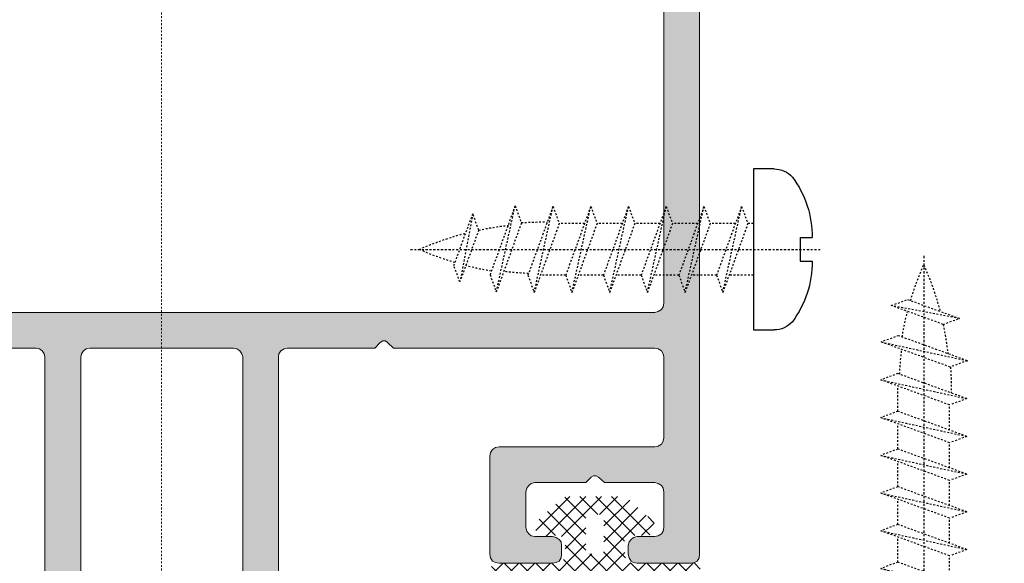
# Model space of a CAD drawing. Header units: millimetres. Extents: x -158258 to 126254, y -16359 to 60195.
# Tile 48 of 173: x -135019 to -134964, y 10602 to 10633. Entities that reach past the tile are written whole.
import ezdxf

# ---------------------------------------------------------------- set-up
doc = ezdxf.new("R2010")
doc.units = ezdxf.units.MM
doc.header["$LTSCALE"] = 0.1
doc.header["$MEASUREMENT"] = 0
doc.linetypes.add('CENTER', pattern=[2, 1.25, -0.25, 0.25, -0.25])
doc.linetypes.add('HIDDEN', pattern=[0.375, 0.25, -0.125])
for name, color, linetype, lineweight in [('01. Aluminium (Main Structure)', 6, 'Continuous', 5), ('2_Centerline', 1, 'CENTER', 15), ('3_Hatch', 8, 'Continuous', 0)]:
    doc.layers.add(name, color=color, linetype=linetype, lineweight=lineweight)
doc.layers.add('CENTER LINE', color=8, linetype='CENTER')
doc.layers.add('HARDWARES', color=7, linetype='Continuous')

# ---------------------------------------------------------------- blocks, each defined once
blk = doc.blocks.new('A$C768C5112')
at = {"layer": '3_Hatch'}
h = blk.add_hatch(color=256, dxfattribs=at)
h.dxf.hatch_style = 1
h.paths.add_polyline_path([(-4.223506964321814, -41.98522546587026), (-3.912497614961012, -41.67421611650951), (-3.912497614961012, -37.70677351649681), (-4.498231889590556, -36.68251605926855), (-4.498231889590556, -2.487038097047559), (-4.461947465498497, -2.304579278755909), (-4.352057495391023, -2.139744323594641), (-4.205883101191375, -2.029854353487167), (-4.004763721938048, -1.993569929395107), (4.004763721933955, -1.993569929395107), (4.188259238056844, -2.029854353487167), (4.35205749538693, -2.139744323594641), (4.461947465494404, -2.304579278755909), (4.516892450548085, -2.487038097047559), (4.516892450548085, -36.68251605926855), (3.894873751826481, -37.70677351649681), (3.894873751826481, -41.67421611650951), (4.205883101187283, -41.98522546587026), (4.297112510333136, -42.13139986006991), (4.297112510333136, -42.27757425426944), (4.205883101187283, -42.42374864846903), (3.894873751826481, -42.71713413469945), (3.894873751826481, -46.6845767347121), (4.516892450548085, -47.70883419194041), (4.516892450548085, -53.70716784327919), (4.461947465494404, -53.8896266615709), (4.35205749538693, -54.05446161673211), (4.188259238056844, -54.16435158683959), (4.004763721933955, -54.2006360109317), (-4.004763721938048, -54.2006360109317), (-4.205883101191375, -54.16435158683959), (-4.352057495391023, -54.05446161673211), (-4.461947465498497, -53.8896266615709), (-4.498231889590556, -53.70716784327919), (-4.498231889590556, -47.70883419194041), (-3.912497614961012, -46.6845767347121), (-3.912497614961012, -42.71713413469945), (-4.223506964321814, -42.42374864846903), (-4.278451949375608, -42.27757425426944), (-4.278451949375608, -42.13139986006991)], flags=16)
h.paths.add_polyline_path([(10.03938179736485, -54.01714049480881), (9.984436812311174, -54.2006360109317), (9.965776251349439, -54.38309482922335), (9.856922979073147, -54.54792978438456), (9.692088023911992, -54.65781975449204), (9.509629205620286, -54.69410417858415), (7.003930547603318, -54.69410417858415), (6.821471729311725, -54.65781975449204), (6.637976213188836, -54.54792978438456), (6.528086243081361, -54.38309482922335), (6.510462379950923, -54.2006360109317), (6.510462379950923, -2.487038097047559), (6.528086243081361, -2.304579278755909), (6.637976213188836, -2.139744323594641), (6.821471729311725, -2.029854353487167), (7.003930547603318, -1.993569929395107), (11.88677733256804, -1.993569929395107), (12.17912612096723, -1.682560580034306), (12.32530051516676, -1.591331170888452), (12.47147490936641, -1.591331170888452), (12.59898874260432, -1.682560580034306), (12.92865865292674, -1.993569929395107), (27.50255676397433, -1.993569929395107), (27.68605228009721, -2.029854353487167), (27.86851109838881, -2.139744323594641), (27.95974050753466, -2.304579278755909), (27.99602493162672, -2.487038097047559), (27.99602493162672, -6.985269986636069), (27.95974050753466, -7.186389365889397), (27.86851109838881, -7.351224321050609), (27.68605228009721, -7.461114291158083), (27.50255676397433, -7.497398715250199), (18.81710233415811, -7.497398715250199), (18.61598295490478, -7.533683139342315), (18.45114799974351, -7.64357310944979), (18.34125802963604, -7.808408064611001), (18.30497360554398, -8.009527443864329), (18.30497360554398, -13.47707180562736), (18.34125802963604, -13.67819118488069), (18.45114799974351, -13.86065000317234), (18.61598295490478, -13.95291611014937), (18.81710233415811, -13.98920053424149), (21.79760859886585, -13.98920053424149), (21.99872797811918, -13.95291611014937), (22.16356293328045, -13.86065000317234), (22.27241620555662, -13.67819118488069), (22.29107676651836, -13.47707180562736), (22.29107676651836, -13.00122750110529), (22.27241620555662, -12.80010812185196), (22.16356293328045, -12.65393372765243), (21.99872797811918, -12.5440437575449), (21.79760859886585, -12.49013547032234), (20.80963556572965, -12.49013547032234), (20.60851618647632, -12.4528143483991), (20.46234179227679, -12.34292437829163), (20.35245182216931, -12.19674998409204), (20.29750683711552, -11.99563060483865), (20.29750683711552, -10.00309737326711), (20.35245182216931, -9.801977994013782), (20.46234179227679, -9.655803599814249), (20.60851618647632, -9.545913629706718), (20.80963556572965, -9.49096864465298), (23.64396743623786, -9.49096864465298), (23.93735292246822, -9.179959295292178), (24.08352731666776, -9.106353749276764), (24.2297017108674, -9.106353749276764), (24.35721554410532, -9.179959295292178), (24.68688545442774, -9.49096864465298), (27.50255676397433, -9.49096864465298), (27.68605228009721, -9.545913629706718), (27.86851109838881, -9.655803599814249), (27.95974050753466, -9.801977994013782), (27.99602493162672, -10.00309737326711), (27.99602493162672, -11.99563060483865), (27.95974050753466, -12.19674998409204), (27.86851109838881, -12.34292437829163), (27.68605228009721, -12.4528143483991), (27.50255676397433, -12.49013547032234), (26.51562042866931, -12.49013547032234), (26.31450104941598, -12.5440437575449), (26.16832665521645, -12.65393372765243), (26.05843668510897, -12.80010812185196), (26.00349170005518, -13.00122750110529), (26.00349170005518, -13.47707180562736), (26.05843668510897, -13.67819118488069), (26.16832665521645, -13.86065000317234), (26.31450104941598, -13.95291611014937), (26.51562042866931, -13.98920053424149), (29.51375055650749, -13.98920053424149), (29.69724607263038, -13.95291611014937), (29.86208102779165, -13.86065000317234), (29.97093430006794, -13.67819118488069), (29.98959486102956, -13.47707180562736), (29.97093430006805, 81.00442663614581), (29.86208102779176, 81.1879221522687), (29.77966355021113, 81.24286713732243), (29.69724607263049, 81.29781212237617), (29.60549831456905, 81.3066240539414), (29.5137505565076, 81.31543598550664), (-29.51375055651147, 81.31543598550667), (-29.7148699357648, 81.2978121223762), (-29.86104432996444, 81.18792215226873), (-29.97093430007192, 81.00442663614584), (-30.00721872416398, 80.84062837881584), (-30.00721872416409, -13.47707180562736), (-29.97093430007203, -13.67819118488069), (-29.86104432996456, -13.86065000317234), (-29.71486993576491, -13.95291611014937), (-29.51375055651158, -13.98920053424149), (-26.4959231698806, -13.98920053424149), (-26.31346435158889, -13.95291611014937), (-26.14862939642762, -13.86065000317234), (-26.03873942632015, -13.67819118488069), (-26.00245500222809, -13.47707180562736), (-26.00245500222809, -13.00122750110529), (-26.03873942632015, -12.80010812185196), (-26.14862939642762, -12.65393372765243), (-26.31346435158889, -12.5440437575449), (-26.4959231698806, -12.49013547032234), (-27.52018062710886, -12.49013547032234), (-27.68501558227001, -12.4528143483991), (-27.86747440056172, -12.34292437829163), (-27.97736437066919, -12.19674998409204), (-28.01364879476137, -11.99563060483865), (-28.01364879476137, -10.00309737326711), (-27.97736437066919, -9.801977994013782), (-27.86747440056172, -9.655803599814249), (-27.68501558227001, -9.545913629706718), (-27.52018062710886, -9.49096864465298), (-24.68584875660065, -9.49096864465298), (-24.37483940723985, -9.179959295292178), (-24.24732557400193, -9.106353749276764), (-24.06383005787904, -9.106353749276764), (-23.93631622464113, -9.179959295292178), (-23.62530687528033, -9.49096864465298), (-20.80963556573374, -9.49096864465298), (-20.60851618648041, -9.545913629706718), (-20.44368123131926, -9.655803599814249), (-20.33379126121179, -9.801977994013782), (-20.29750683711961, -10.00309737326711), (-20.29750683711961, -11.99563060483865), (-20.33379126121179, -12.19674998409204), (-20.44368123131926, -12.34292437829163), (-20.60851618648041, -12.4528143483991), (-20.80963556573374, -12.49013547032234), (-21.81523246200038, -12.49013547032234), (-22.01635184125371, -12.5440437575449), (-22.16252623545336, -12.65393372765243), (-22.27241620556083, -12.80010812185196), (-22.30870062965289, -13.00122750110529), (-22.30870062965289, -13.47707180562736), (-22.27241620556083, -13.67819118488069), (-22.16252623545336, -13.86065000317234), (-22.01635184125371, -13.95291611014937), (-21.81523246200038, -13.98920053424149), (-18.79740507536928, -13.98920053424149), (-18.61494625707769, -13.95291611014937), (-18.45011130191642, -13.86065000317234), (-18.34125802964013, -13.67819118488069), (-18.30393690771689, -13.47707180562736), (-18.30393690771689, -8.009527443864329), (-18.34125802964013, -7.808408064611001), (-18.45011130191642, -7.64357310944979), (-18.61494625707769, -7.533683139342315), (-18.79740507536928, -7.497398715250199), (-27.52018062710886, -7.497398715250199), (-27.68501558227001, -7.461114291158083), (-27.86747440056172, -7.351224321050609), (-27.97736437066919, -7.186389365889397), (-28.01364879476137, -6.985269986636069), (-28.01364879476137, -2.487038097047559), (-27.97736437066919, -2.304579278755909), (-27.86747440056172, -2.139744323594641), (-27.68501558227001, -2.029854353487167), (-27.52018062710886, -1.993569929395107), (-12.92762195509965, -1.993569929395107), (-12.61764930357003, -1.682560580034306), (-12.48909877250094, -1.591331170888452), (-12.3429243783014, -1.591331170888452), (-12.17808942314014, -1.682560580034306), (-11.86708007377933, -1.993569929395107), (-7.002893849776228, -1.993569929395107), (-6.801774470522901, -2.029854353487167), (-6.655600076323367, -2.139744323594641), (-6.545710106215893, -2.304579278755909), (-6.509425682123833, -2.487038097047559), (-6.509425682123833, -54.2006360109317), (-6.545710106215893, -54.38309482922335), (-6.655600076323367, -54.54792978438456), (-6.801774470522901, -54.65781975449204), (-7.002893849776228, -54.69410417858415), (-9.508592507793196, -54.69410417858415), (-9.709711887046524, -54.65781975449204), (-9.855886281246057, -54.54792978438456), (-9.965776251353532, -54.38309482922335), (-10.0020606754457, -54.2006360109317), (-10.03834509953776, -54.01714049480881), (-10.14823506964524, -53.83468167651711), (-10.31307002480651, -53.72479170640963), (-10.4955288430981, -53.70716784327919), (-11.50216243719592, -53.70716784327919), (-11.70328181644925, -53.72479170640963), (-11.8494562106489, -53.83468167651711), (-11.95934618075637, -54.01714049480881), (-12.01325446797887, -54.2006360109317), (-12.01325446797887, -56.21182980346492), (-11.95934618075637, -56.39532531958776), (-11.8494562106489, -56.55912357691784), (-11.70328181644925, -56.66901354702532), (-11.50216243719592, -56.68767410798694), (-0.5297525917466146, -56.68767410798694), (-0.201119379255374, -56.39532531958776), (-0.07256884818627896, -56.3217197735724), (0.07360554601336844, -56.3217197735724), (0.2197799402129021, -56.39532531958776), (0.5121287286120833, -56.68767410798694), (11.50216243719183, -56.68767410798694), (11.68565795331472, -56.66901354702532), (11.8494562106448, -56.55912357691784), (11.95934618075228, -56.39532531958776), (12.01429116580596, -56.21182980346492), (12.01429116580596, -54.2006360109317), (11.95934618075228, -54.01714049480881), (11.8494562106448, -53.83468167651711), (11.68565795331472, -53.72479170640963), (11.50216243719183, -53.70716784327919), (10.4965655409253, -53.70716784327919), (10.29544616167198, -53.72479170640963), (10.14927176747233, -53.83468167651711)])
h.paths.add_polyline_path([(27.99602493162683, 77.82280099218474), (27.95974050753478, 78.0062965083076), (27.86851109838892, 78.1887553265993), (27.68605228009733, 78.29864529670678), (27.50255676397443, 78.33492972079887), (-27.52018062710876, 78.3349297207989), (-27.6850155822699, 78.29864529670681), (-27.8674744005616, 78.18875532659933), (-27.97736437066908, 78.00629650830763), (-28.01364879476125, 77.82280099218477), (-28.01364879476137, 0.5121287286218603), (-27.97736437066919, 0.3110093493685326), (-27.86747440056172, 0.1648349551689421), (-27.68501558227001, 0.05494498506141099), (-27.52018062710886, 7.73070496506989e-12), (27.50255676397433, 7.73070496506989e-12), (27.68605228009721, 0.05494498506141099), (27.86851109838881, 0.1648349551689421), (27.95974050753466, 0.3110093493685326), (27.99602493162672, 0.5121287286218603)], flags=16)
at = {"layer": '01. Aluminium (Main Structure)', "linetype": 'ByBlock'}
for p, q in [((29.98959486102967, 80.84062837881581), (29.98959486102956, -13.47707180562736)), ((27.99602493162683, 77.82280099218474), (27.99602493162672, 0.5121287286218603)), ((27.50255676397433, 7.73070496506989e-12), (-27.52018062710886, 7.73070496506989e-12)), ((27.68605228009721, 0.05494498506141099), (27.50255676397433, 7.73070496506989e-12)), ((27.86851109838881, 0.1648349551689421), (27.68605228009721, 0.05494498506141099)), ((27.95974050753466, 0.3110093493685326), (27.86851109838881, 0.1648349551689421)), ((27.99602493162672, 0.5121287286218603), (27.95974050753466, 0.3110093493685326)), ((12.17912612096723, -1.682560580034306), (12.32530051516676, -1.591331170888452)), ((12.32530051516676, -1.591331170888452), (12.47147490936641, -1.591331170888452)), ((12.47147490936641, -1.591331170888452), (12.59898874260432, -1.682560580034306)), ((-11.86708007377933, -1.993569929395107), (-7.002893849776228, -1.993569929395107)), ((-7.002893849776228, -1.993569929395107), (-6.801774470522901, -2.029854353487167)), ((-6.801774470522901, -2.029854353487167), (-6.655600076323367, -2.139744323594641)), ((-6.655600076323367, -2.139744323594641), (-6.545710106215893, -2.304579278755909)), ((-4.461947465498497, -2.304579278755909), (-4.352057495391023, -2.139744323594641)), ((-4.352057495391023, -2.139744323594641), (-4.205883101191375, -2.029854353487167)), ((-4.205883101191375, -2.029854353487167), (-4.004763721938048, -1.993569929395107)), ((-4.004763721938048, -1.993569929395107), (4.004763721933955, -1.993569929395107)), ((4.004763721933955, -1.993569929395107), (4.188259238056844, -2.029854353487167)), ((4.188259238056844, -2.029854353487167), (4.35205749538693, -2.139744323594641)), ((4.35205749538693, -2.139744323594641), (4.461947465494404, -2.304579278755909)), ((6.528086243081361, -2.304579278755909), (6.637976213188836, -2.139744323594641)), ((6.637976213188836, -2.139744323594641), (6.821471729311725, -2.029854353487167)), ((6.821471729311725, -2.029854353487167), (7.003930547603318, -1.993569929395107)), ((7.003930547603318, -1.993569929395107), (11.88677733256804, -1.993569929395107)), ((11.88677733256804, -1.993569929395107), (12.17912612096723, -1.682560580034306)), ((12.59898874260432, -1.682560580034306), (12.92865865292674, -1.993569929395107)), ((12.92865865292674, -1.993569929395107), (27.50255676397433, -1.993569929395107)), ((27.50255676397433, -1.993569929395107), (27.68605228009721, -2.029854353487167)), ((27.68605228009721, -2.029854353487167), (27.86851109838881, -2.139744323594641)), ((27.86851109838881, -2.139744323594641), (27.95974050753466, -2.304579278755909)), ((-6.545710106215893, -2.304579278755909), (-6.509425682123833, -2.487038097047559)), ((-6.509425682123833, -2.487038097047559), (-6.509425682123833, -54.2006360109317)), ((-4.498231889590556, -2.487038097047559), (-4.461947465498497, -2.304579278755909)), ((-4.498231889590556, -36.68251605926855), (-4.498231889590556, -2.487038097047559)), ((4.461947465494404, -2.304579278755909), (4.516892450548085, -2.487038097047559)), ((4.516892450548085, -2.487038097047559), (4.516892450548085, -36.68251605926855)), ((6.510462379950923, -2.487038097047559), (6.528086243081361, -2.304579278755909)), ((6.510462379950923, -54.2006360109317), (6.510462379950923, -2.487038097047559)), ((27.95974050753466, -2.304579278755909), (27.99602493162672, -2.487038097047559)), ((27.99602493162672, -2.487038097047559), (27.99602493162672, -6.985269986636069)), ((27.99602493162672, -6.985269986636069), (27.95974050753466, -7.186389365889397)), ((18.34125802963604, -7.808408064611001), (18.45114799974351, -7.64357310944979)), ((18.45114799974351, -7.64357310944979), (18.61598295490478, -7.533683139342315)), ((18.61598295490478, -7.533683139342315), (18.81710233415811, -7.497398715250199)), ((27.50255676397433, -7.497398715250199), (18.81710233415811, -7.497398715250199)), ((27.68605228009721, -7.461114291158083), (27.50255676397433, -7.497398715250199)), ((27.86851109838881, -7.351224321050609), (27.68605228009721, -7.461114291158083)), ((27.95974050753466, -7.186389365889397), (27.86851109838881, -7.351224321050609)), ((18.30497360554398, -8.009527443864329), (18.34125802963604, -7.808408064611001)), ((18.30497360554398, -8.009527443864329), (18.30497360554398, -13.47707180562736)), ((23.64396743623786, -9.49096864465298), (23.93735292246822, -9.179959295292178)), ((23.93735292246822, -9.179959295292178), (24.08352731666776, -9.106353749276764)), ((24.08352731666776, -9.106353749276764), (24.2297017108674, -9.106353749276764)), ((24.2297017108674, -9.106353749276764), (24.35721554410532, -9.179959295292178)), ((24.35721554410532, -9.179959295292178), (24.68688545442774, -9.49096864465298)), ((20.29750683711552, -10.00309737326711), (20.35245182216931, -9.801977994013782)), ((20.35245182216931, -9.801977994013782), (20.46234179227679, -9.655803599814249)), ((20.46234179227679, -9.655803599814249), (20.60851618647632, -9.545913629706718)), ((20.60851618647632, -9.545913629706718), (20.80963556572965, -9.49096864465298)), ((20.80963556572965, -9.49096864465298), (23.64396743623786, -9.49096864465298)), ((24.68688545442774, -9.49096864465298), (27.50255676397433, -9.49096864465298)), ((27.50255676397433, -9.49096864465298), (27.68605228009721, -9.545913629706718)), ((27.68605228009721, -9.545913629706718), (27.86851109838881, -9.655803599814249)), ((27.86851109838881, -9.655803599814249), (27.95974050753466, -9.801977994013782)), ((27.95974050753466, -9.801977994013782), (27.99602493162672, -10.00309737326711)), ((20.29750683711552, -11.99563060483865), (20.29750683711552, -10.00309737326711)), ((27.99602493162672, -10.00309737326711), (27.99602493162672, -11.99563060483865)), ((20.35245182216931, -12.19674998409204), (20.29750683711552, -11.99563060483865)), ((27.99602493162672, -11.99563060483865), (27.95974050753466, -12.19674998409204)), ((20.46234179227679, -12.34292437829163), (20.35245182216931, -12.19674998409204)), ((20.60851618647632, -12.4528143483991), (20.46234179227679, -12.34292437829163)), ((20.80963556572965, -12.49013547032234), (20.60851618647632, -12.4528143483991)), ((21.79760859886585, -12.49013547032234), (20.80963556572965, -12.49013547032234)), ((21.79760859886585, -12.49013547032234), (21.99872797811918, -12.5440437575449)), ((21.99872797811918, -12.5440437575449), (22.16356293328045, -12.65393372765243)), ((26.16832665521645, -12.65393372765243), (26.31450104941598, -12.5440437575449)), ((26.31450104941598, -12.5440437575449), (26.51562042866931, -12.49013547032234)), ((27.50255676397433, -12.49013547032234), (26.51562042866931, -12.49013547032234)), ((27.68605228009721, -12.4528143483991), (27.50255676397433, -12.49013547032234)), ((27.86851109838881, -12.34292437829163), (27.68605228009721, -12.4528143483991)), ((27.95974050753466, -12.19674998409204), (27.86851109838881, -12.34292437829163)), ((22.16356293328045, -12.65393372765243), (22.27241620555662, -12.80010812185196)), ((22.27241620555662, -12.80010812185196), (22.29107676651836, -13.00122750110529)), ((22.29107676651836, -13.00122750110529), (22.29107676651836, -13.47707180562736)), ((26.00349170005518, -13.00122750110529), (26.05843668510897, -12.80010812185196)), ((26.00349170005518, -13.00122750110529), (26.00349170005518, -13.47707180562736)), ((26.05843668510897, -12.80010812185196), (26.16832665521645, -12.65393372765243)), ((18.34125802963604, -13.67819118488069), (18.30497360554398, -13.47707180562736)), ((18.45114799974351, -13.86065000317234), (18.34125802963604, -13.67819118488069)), ((22.27241620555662, -13.67819118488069), (22.16356293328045, -13.86065000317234)), ((22.29107676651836, -13.47707180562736), (22.27241620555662, -13.67819118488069)), ((26.05843668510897, -13.67819118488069), (26.00349170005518, -13.47707180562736)), ((26.16832665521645, -13.86065000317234), (26.05843668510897, -13.67819118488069)), ((29.97093430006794, -13.67819118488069), (29.86208102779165, -13.86065000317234)), ((29.98959486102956, -13.47707180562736), (29.97093430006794, -13.67819118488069)), ((18.61598295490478, -13.95291611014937), (18.45114799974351, -13.86065000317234)), ((18.81710233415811, -13.98920053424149), (18.61598295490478, -13.95291611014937)), ((18.81710233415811, -13.98920053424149), (21.79760859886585, -13.98920053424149)), ((21.99872797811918, -13.95291611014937), (21.79760859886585, -13.98920053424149)), ((22.16356293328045, -13.86065000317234), (21.99872797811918, -13.95291611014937)), ((26.31450104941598, -13.95291611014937), (26.16832665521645, -13.86065000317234)), ((26.51562042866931, -13.98920053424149), (26.31450104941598, -13.95291611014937)), ((26.51562042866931, -13.98920053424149), (29.51375055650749, -13.98920053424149)), ((29.69724607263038, -13.95291611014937), (29.51375055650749, -13.98920053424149)), ((29.86208102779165, -13.86065000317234), (29.69724607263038, -13.95291611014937))]:
    blk.add_line(p, q, dxfattribs=at)
blk = doc.blocks.new('*U1030')
at = {"layer": 'CENTER LINE', "linetype": 'CENTER'}
blk.add_line((0, -19.12470507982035), (0, 3.774010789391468), dxfattribs=at)
at = {"layer": 'HARDWARES', "linetype": 'Continuous'}
for p, q in [((-0.6609298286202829, 2.613080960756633), (-0.6609298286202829, 3.274010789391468)), ((0.6609298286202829, 2.613080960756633), (0.6609298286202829, 3.274010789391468)), ((0.6609298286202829, 2.613080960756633), (-0.6609298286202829, 2.613080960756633)), ((-4.488571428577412, 0), (-4.488571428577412, 1.150185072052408)), ((4.488571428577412, 1.150184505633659), (4.488571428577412, 0)), ((4.488571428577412, 0), (-4.488571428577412, 0))]:
    blk.add_line(p, q, dxfattribs=at)
at = {"layer": 'HARDWARES'}
for p, q in [((4.488571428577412, 0.817582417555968), (4.488571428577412, 0)), ((4.488571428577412, 0), (-4.488571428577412, 0))]:
    blk.add_line(p, q, dxfattribs=at)
at = {"layer": 'HARDWARES', "linetype": 'HIDDEN'}
for p, q in [((1.440000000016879, 0), (1.440000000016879, -0.3061200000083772)), ((1.440000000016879, -1.004879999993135), (1.440000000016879, -2.408519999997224)), ((-1.440000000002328, -2.053199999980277), (-1.440000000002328, -3.456749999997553)), ((1.440000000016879, -3.107279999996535), (1.440000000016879, -4.510920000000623)), ((-1.440000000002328, -4.155599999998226), (-1.440000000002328, -5.559150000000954)), ((1.440000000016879, -5.209680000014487), (1.440000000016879, -6.613320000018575)), ((-1.440000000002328, -6.258000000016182), (-1.440000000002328, -7.661550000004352)), ((1.440000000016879, -7.312080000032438), (1.440000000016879, -8.715720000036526)), ((-1.440000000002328, -8.360400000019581), (-1.440000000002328, -9.763950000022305)), ((1.440000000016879, -9.414480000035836), (1.440000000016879, -10.81812000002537)), ((-1.440000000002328, -10.46280000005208), (-1.440000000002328, -11.8663500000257)), ((1.076159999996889, -15.31407514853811), (-1.811639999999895, -16.36515514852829)), ((1.076159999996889, -15.31407514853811), (1.986480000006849, -15.64551514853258)), ((1.986480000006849, -15.64551514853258), (-1.811639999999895, -16.36515514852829)), ((-0.9011999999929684, -16.69647514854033), (1.986480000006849, -15.64551514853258)), ((-1.811639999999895, -16.36515514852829), (-0.9011999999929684, -16.69647514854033))]:
    blk.add_line(p, q, dxfattribs=at)
for points in [[(-1.440000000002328, 1.45519e-11), (-1.440000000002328, -1.354349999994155)], [(2.400000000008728, -0.655559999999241), (1.440000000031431, -0.3061199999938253), (-2.399999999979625, -1.703759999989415), (2.400000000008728, -0.655559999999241), (-1.440000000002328, -2.053200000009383), (-2.399999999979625, -1.703759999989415)], [(2.400000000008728, -2.757960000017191), (1.440000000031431, -2.408519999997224), (-2.399999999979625, -3.806160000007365), (2.400000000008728, -2.757960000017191), (-1.440000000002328, -4.155599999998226), (-2.399999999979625, -3.806160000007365)], [(2.400000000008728, -4.860360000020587), (1.440000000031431, -4.510920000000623), (-2.399999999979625, -5.908560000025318), (2.400000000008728, -4.860360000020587), (-1.440000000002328, -6.258000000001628), (-2.399999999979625, -5.908560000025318)], [(2.400000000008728, -6.962760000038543), (1.440000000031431, -6.613320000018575), (-2.399999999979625, -8.010960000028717), (2.400000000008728, -6.962760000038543), (-1.440000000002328, -8.360400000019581), (-2.399999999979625, -8.010960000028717)], [(2.400000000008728, -9.06516000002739), (1.440000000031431, -8.715720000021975), (-2.399999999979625, -10.11336000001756), (2.400000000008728, -9.06516000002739), (-1.440000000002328, -10.46280000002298), (-2.399999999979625, -10.11336000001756)], [(2.400000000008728, -11.17120999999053), (1.440000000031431, -10.82176999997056), (-2.399999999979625, -12.21940999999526), (2.400000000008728, -11.17120999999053), (-1.440000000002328, -12.56885000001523), (-2.399999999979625, -12.21940999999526)], [(2.428054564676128, -13.28330415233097), (1.468054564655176, -12.93386415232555), (-2.371945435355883, -14.33150415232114), (2.428054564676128, -13.28330415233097), (-1.411945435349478, -14.68094415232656), (-2.371945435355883, -14.33150415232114)]]:
    blk.add_lwpolyline(points, dxfattribs=at)
at = {"layer": 'HARDWARES', "linetype": 'Continuous'}
for centre, radius, start, end in [((-0.7055913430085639, -2.297439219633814), 5.571559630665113, 89.54071651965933, 126.6337815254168), ((0.7055912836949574, -2.297439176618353), 5.571559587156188, 53.36621261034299, 90.45928287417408), ((-3.117142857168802, 1.150185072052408), 1.37142857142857, 131.7376037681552, 180), ((3.117142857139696, 1.150184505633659), 1.37142857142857, 0, 48.2623911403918)]:
    blk.add_arc(centre, radius, start, end, dxfattribs=at)
at = {"layer": 'HARDWARES', "linetype": 'HIDDEN'}
for centre, radius, start, end in [((-15.26299043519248, -11.79904749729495), 16.79315957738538, 356.0960692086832, 1.058428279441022), ((15.43309956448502, -11.79904749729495), 16.79315957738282, 182.5080075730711, 187.2926171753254), ((-15.34804499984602, -11.81309849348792), 16.79315957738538, 347.9668111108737, 353.6815361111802), ((15.34804499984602, -11.81309849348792), 16.79315957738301, 189.5794861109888, 194.562172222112), ((-15.34804499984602, -11.81309849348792), 16.79315957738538, 336.0565194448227, 345.4243000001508), ((15.34804499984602, -11.81309849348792), 16.79315957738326, 196.6931290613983, 203.9434805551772)]:
    blk.add_arc(centre, radius, start, end, dxfattribs=at)
blk = doc.blocks.new('*U1025')
at = {"layer": '3_Hatch'}
h = blk.add_hatch(dxfattribs=at)
h.set_pattern_fill('ANSI37', color=256, scale=5)
h.set_pattern_definition([(45, (-26191.75418318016, -14950.54475466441), (-0.4419417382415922, 0.4419417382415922), []), (135, (-26191.75418318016, -14950.54475466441), (-0.4419417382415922, -0.4419417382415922), [])])
edge = h.paths.add_edge_path(flags=16)
edge.add_line((27.02557391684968, 102.9922385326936), (27.02557415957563, 100.9353359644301))
edge.add_arc((26.52557415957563, 100.9353358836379), 0.4999999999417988, -89.99998835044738, 9.234974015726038e-06, ccw=False)
edge.add_line((26.52557426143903, 100.4353358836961), (21.84557478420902, 100.4353349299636))
edge.add_arc((21.84557468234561, 100.9353349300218), 0.500000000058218, 180.000009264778, 270.0000116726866, ccw=False)
edge.add_line((21.34557468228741, 100.9353348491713), (21.34557443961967, 102.9922374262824))
edge.add_arc((21.84557443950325, 102.992237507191), 0.4999999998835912, 90.00001155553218, 180.0000092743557, ccw=False)
edge.add_line((21.84557433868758, 103.4922375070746), (26.5255738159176, 103.4922384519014))
edge.add_arc((26.5255739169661, 102.9922384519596), 0.4999999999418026, 9.251437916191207e-06, 90.00001157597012, ccw=False)
edge = h.paths.add_edge_path(flags=16)
edge.add_line((24.45521685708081, 106.0046557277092), (23.85595717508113, 106.0046557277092))
edge.add_arc((23.85595717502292, 106.204655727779), 0.2000000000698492, 180.0000000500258, 270.00000001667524, ccw=False)
edge.add_line((23.65595717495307, 106.2046557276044), (23.65595717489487, 107.997830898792))
edge.add_arc((23.85595717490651, 107.997830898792), 0.2000000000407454, 89.99999995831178, 180, ccw=False)
edge.add_line((23.85595717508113, 108.1978308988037), (24.45521685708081, 108.1978308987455))
edge.add_arc((24.45521685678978, 107.9978308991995), 0.1999999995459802, -1.0005157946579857e-07, 89.99999990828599, ccw=False)
edge.add_line((24.65521685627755, 107.9978308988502), (24.65521685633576, 106.2046557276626))
edge.add_arc((24.45521685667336, 106.2046557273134), 0.1999999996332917, -89.9999999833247, 0, ccw=False)
edge = h.paths.add_edge_path()
edge.add_line((27.44695648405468, 107.7523584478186), (26.02325532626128, 109.0662557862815))
edge.add_arc((25.57475245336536, 108.403801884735), 0.7999999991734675, 55.90071979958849, 90.0000115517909)
edge.add_line((25.57475229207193, 109.2038018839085), (22.7364033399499, 109.2037954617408))
edge.add_arc((22.73640515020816, 108.4037957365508), 0.7999997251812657, 90.00012965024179, 124.0993164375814)
edge.add_line((22.28790201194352, 109.066249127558), (20.86420138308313, 107.7523512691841))
edge.add_arc((21.37337387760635, 107.5368005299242), 0.5529183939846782, 157.055339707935, 290.874653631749)
edge.add_line((21.57039235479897, 107.0201744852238), (22.07039239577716, 107.0195583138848))
edge.add_arc((22.09798023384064, 106.6093163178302), 0.4111685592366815, -14.870583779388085, 93.84721803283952, ccw=False)
edge.add_line((22.49537792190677, 106.5037954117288), (22.4953780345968, 105.9465844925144))
edge.add_arc((21.96392696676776, 105.9888416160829), 0.5331284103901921, 284.2078103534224, 355.45382096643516, ccw=False)
edge.add_line((22.09477775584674, 105.4720205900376), (18.78555449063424, 105.4718928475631))
edge.add_arc((18.78557379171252, 104.9718928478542), 0.5000000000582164, 90.00221174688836, 180.0000107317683)
edge.add_line((18.28557379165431, 104.9718927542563), (18.28557481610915, 98.94549701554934))
edge.add_arc((18.78557481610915, 98.94549710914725), 0.5000000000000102, 180.0000107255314, 270.0000115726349)
edge.add_line((18.78557491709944, 98.44549710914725), (25.97070066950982, 98.44549856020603))
edge.add_arc((25.97070071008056, 98.24549856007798), 0.2000000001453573, 0.014151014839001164, 90.00001162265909, ccw=False)
edge.add_line((26.17070070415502, 98.2455479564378), (26.17070098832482, 97.23222982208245))
edge.add_arc((26.67070098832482, 97.2322299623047), 0.5000000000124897, 180.0000160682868, 237.6970055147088)
edge.add_line((26.40350272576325, 96.80961300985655), (27.17070119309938, 96.32455414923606))
edge.add_arc((27.17070124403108, 96.07455414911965), 0.2500000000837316, -139.3278037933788, 90.00001167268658, ccw=False)
edge.add_line((26.98108857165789, 95.91162154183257), (18.74625662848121, 95.91161987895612))
edge.add_arc((19.12635847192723, 95.16166100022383), 0.8407828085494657, 116.8772705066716, 243.1351245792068)
edge.add_line((18.74641887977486, 94.41161990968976), (29.45537478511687, 94.41162451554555))
edge.add_arc((29.26374881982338, 95.18833341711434), 0.7999982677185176, 283.8589778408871, 342.2292539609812)
edge.add_line((30.02557545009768, 94.94416664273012), (30.0255734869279, 105.2222391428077))
edge.add_arc((29.77557348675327, 105.222239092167), 0.250000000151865, 1.16059855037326e-05, 86.91108207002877)
edge.add_line((29.78904490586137, 105.4718758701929), (26.21636911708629, 105.4720272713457))
edge.add_arc((26.34721969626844, 105.9888483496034), 0.5331284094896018, 184.5462022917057, 255.79221289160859, ccw=False)
edge.add_line((25.81576864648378, 105.9465910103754), (25.81578049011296, 106.5038019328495))
edge.add_arc((26.21088184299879, 106.6117028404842), 0.409570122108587, 85.81573982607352, 195.2748224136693, ccw=False)
edge.add_line((26.2407658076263, 107.0201812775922), (26.7407658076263, 107.0201813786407))
edge.add_arc((26.93778407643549, 107.536807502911), 0.5529183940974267, 249.1253694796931, 382.9446834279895)
at = {"layer": '2_Centerline', "ltscale": 0.25}
blk.add_lwpolyline([(0, 230.776571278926), (0, 0)], dxfattribs=at)
at = {"layer": '3_Hatch'}
blk.add_blockref('A$C768C5112', (0, 119.4611352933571), dxfattribs=at)
at = {"layer": 'HARDWARES', "xscale": -1}
for p, rotation in [((32.98959486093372, 122.9719347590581), 270), ((42.48959486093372, 103.4802959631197), 180)]:
    blk.add_blockref('*U1030', p, dxfattribs=dict(at, rotation=rotation))

msp = doc.modelspace()

# ---------------------------------------------------------------- block references
at = {"layer": '3_Hatch', "transparency": 33554687}
msp.add_blockref('*U1025', (-135010.6848555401, 10497.02365013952), dxfattribs=at)
msp.add_blockref('*U1025', (-135010.6848555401, 10497.02365013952), dxfattribs=at)

doc.saveas('drawing.dxf')
